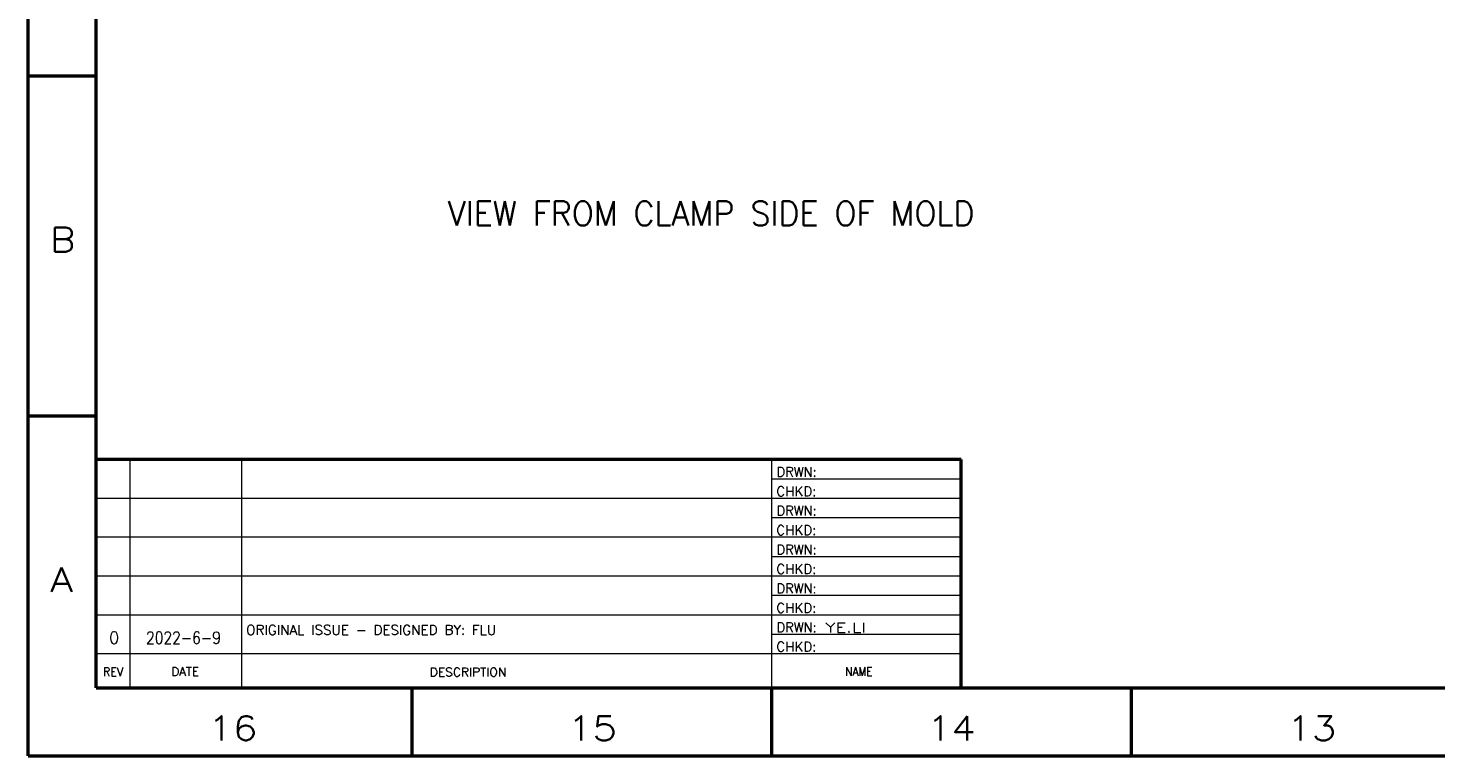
# Model space of a CAD drawing. Header units: millimetres. Extents: x 0 to 1189, y 0 to 841.
# Tile 1 of 84: x 0 to 290, y 0 to 150. Entities that reach past the tile are written whole.
import ezdxf

# ---------------------------------------------------------------- set-up
doc = ezdxf.new("R2010")
doc.units = ezdxf.units.MM
doc.layers.add('1', color=7, linetype='Continuous')
doc.styles.add('pwfont', font='simplex.shx')

msp = doc.modelspace()

# ---------------------------------------------------------------- linework, layer by layer
at = {"layer": '1', "color": 7, "linetype": 'Continuous', "lineweight": 50}
for p, q in [((0, 0), (0, 841)), ((14, 14), (14, 827)), ((0, 140), (14, 140)), ((0, 70), (14, 70)), ((14, 14), (14, 61)), ((192, 61), (14, 61)), ((192, 14), (192, 61)), ((14, 14), (192, 14)), ((14, 14), (1175, 14)), ((79, 0), (79, 14)), ((153, 0), (153, 14)), ((227, 0), (227, 14)), ((0, 0), (1189, 0))]:
    msp.add_line(p, q, dxfattribs=at)
at = {"layer": '1', "color": 7, "linetype": 'Continuous', "lineweight": 35}
for p, q in [((14, 254), (14, 61)), ((14, 254), (14, 14)), ((14, 254), (14, 14)), ((14, 254), (14, 14)), ((14, 254), (14, 14)), ((124, 14), (14, 14)), ((14, 14), (14, 14)), ((124, 14), (14, 14)), ((14, 14), (14, 14)), ((14, 14), (14, 14)), ((14, 14), (14, 14)), ((14, 14), (14, 14)), ((124, 14), (14, 14)), ((14, 14), (124, 14)), ((124, 14), (14, 14)), ((14, 14), (124, 14)), ((14, 14), (14, 14)), ((124, 14), (14, 14)), ((14, 14), (14, 14)), ((124, 14), (14, 14)), ((14, 14), (124, 14)), ((14, 14), (14, 14)), ((44, 14), (44, 14)), ((84, 14), (84, 14)), ((124, 14), (124, 14)), ((124, 14), (124, 14)), ((124, 14), (124, 14)), ((124, 14), (124, 14)), ((124, 14), (124, 14)), ((124, 14), (124, 14)), ((124, 14), (124, 14)), ((124, 14), (124, 14))]:
    msp.add_line(p, q, dxfattribs=at)
at = {"layer": '1', "color": 113, "linetype": 'Continuous', "lineweight": 13}
for p, q in [((21, 14), (21, 61)), ((44, 14), (44, 61)), ((153, 14), (153, 61)), ((192, 57), (153, 57)), ((192, 53), (14, 53)), ((192, 49), (153, 49)), ((192, 45), (14, 45)), ((192, 41), (153, 41)), ((192, 37), (14, 37)), ((192, 33), (153, 33)), ((192, 29), (14, 29)), ((192, 25), (153, 25)), ((192, 21), (14, 21))]:
    msp.add_line(p, q, dxfattribs=at)

# ---------------------------------------------------------------- texts
at = {"layer": '1', "color": 1, "linetype": 'Continuous', "lineweight": 13, "insert": (86.33, 109.18), "char_height": 5, "attachment_point": 7, "line_spacing_factor": 0.903614, "style": 'pwfont'}
msp.add_mtext('\\W0.9599;VIEW FROM CLAMP SIDE OF MOLD', dxfattribs=at)
at = {"layer": '1', "color": 3, "linetype": 'Continuous', "lineweight": 13, "char_height": 5, "attachment_point": 7, "line_spacing_factor": 0.903614, "style": 'pwfont'}
for s, insert in [('\\W1.1667;B', (4.51, 103.78)), ('\\W1.2353;A', (4.51, 33.78)), ('\\W1.1883;16', (37, 3.18)), ('\\W1.1883;15', (111, 3.18)), ('\\W1.1571;14', (185, 3.18)), ('\\W1.1883;13', (259, 3.18))]:
    msp.add_mtext(s, dxfattribs=dict(at, insert=insert))
at = {"layer": '1', "color": 113, "linetype": 'Continuous', "lineweight": 13, "attachment_point": 7, "line_spacing_factor": 0.903614, "style": 'pwfont'}
for s, insert, char_height in [('\\W0.9809;DRWN:', (154, 57.47), 2), ('\\W1.0132;CHKD:', (153.94, 53.47), 2), ('\\W0.9809;DRWN:', (154, 49.47), 2), ('\\W1.0132;CHKD:', (153.94, 45.47), 2), ('\\W0.9809;DRWN:', (154, 41.47), 2), ('\\W1.0132;CHKD:', (153.94, 37.47), 2), ('\\W0.9809;DRWN:', (153.99, 33.47), 2), ('\\W1.0132;CHKD:', (153.94, 29.47), 2), ('\\W0.9809;DRWN:', (154, 25.47), 2), ('\\W1.0132;CHKD:', (153.94, 21.47), 2), ('\\W0.9556;REV', (15.41, 16.43), 1.75), ('\\W1.0208;DATE', (29.48, 16.49), 1.75), ('\\W1.0550;DESCRIPTION', (82.64, 16.37), 1.75), ('\\W0.9074;NAME', (168.1, 16.49), 1.75)]:
    msp.add_mtext(s, dxfattribs=dict(at, insert=insert, char_height=char_height))
at = {"layer": '1', "color": 30, "linetype": 'Continuous', "lineweight": 13, "attachment_point": 7, "line_spacing_factor": 0.903614, "style": 'pwfont'}
for s, insert, char_height in [('\\W1.0188;ORIGINAL ISSUE - DESIGNED BY: FLU', (44.86, 24.94), 2), ('\\W1.3559;YE.LI', (164.01, 25.42), 2), ('\\W0.9844;0', (16.63, 23.06), 2.5), ('\\W0.8359;2022-6-9', (24.25, 23.06), 2.5)]:
    msp.add_mtext(s, dxfattribs=dict(at, insert=insert, char_height=char_height))

doc.saveas('drawing.dxf')
